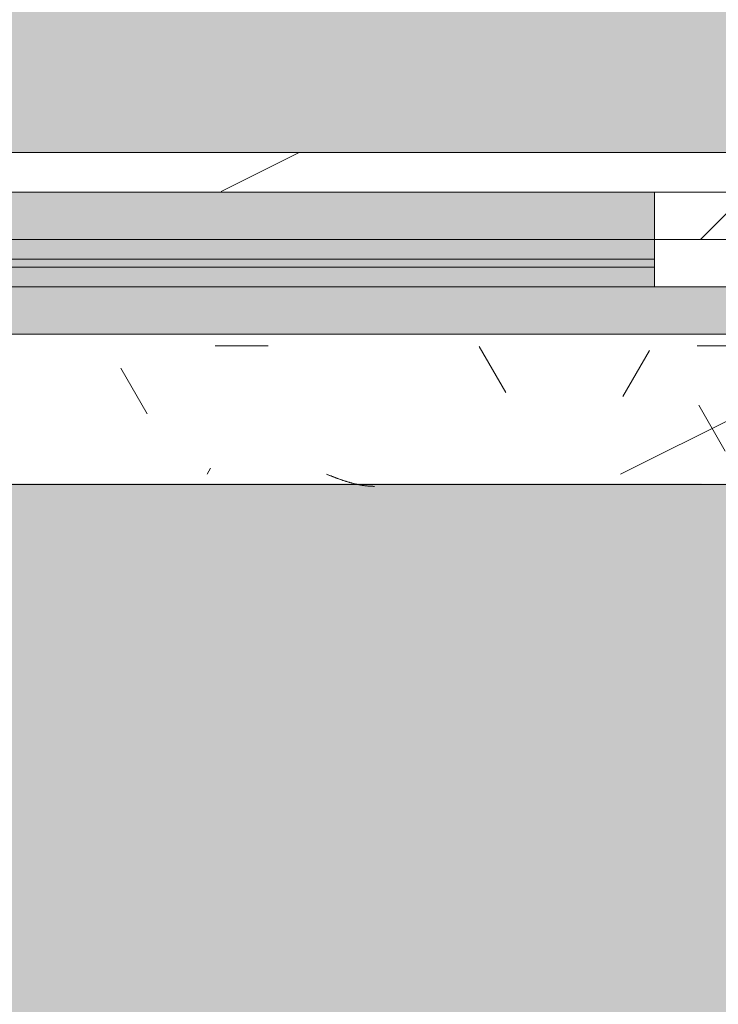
# Model space of a CAD drawing. Header units: millimetres. Extents: x 5980700 to 6194397, y -12939 to 2351883.
# Tile 44 of 124: x 6033011 to 6033453, y -8707 to -8084. Entities that reach past the tile are written whole.
import ezdxf

# ---------------------------------------------------------------- set-up
doc = ezdxf.new("R2010")
doc.units = ezdxf.units.MM
for name, color, linetype, lineweight in [('A-DOOR-FRAM', 31, 'Continuous', 18), ('A-DOOR-GLAZ', 31, 'Continuous', 9), ('A-FLOR-PATT', 8, 'Continuous', 18), ('A-GLAZ', 151, 'Continuous', 9), ('A-GLAZ-SILL', 1, 'Continuous', 9), ('A-WALL', 113, 'Continuous', 18), ('A-WALL-PATT', 111, 'Continuous', 25)]:
    doc.layers.add(name, color=color, linetype=linetype, lineweight=lineweight)

# ---------------------------------------------------------------- blocks, each defined once
blk = doc.blocks.new('FX-HRT-JANELA_CORRER-4FLS - 330x190cm-4FLS-ALU-3_0cmFolha 5-V25-PLANTA DE CAIMENTO DE PISOS - TÉRREO')
at = {"layer": 'A-DOOR-FRAM', "lineweight": 5}
h = blk.add_hatch(color=251, dxfattribs=at)
h.paths.add_polyline_path([(1234.973589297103, -17.49999999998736), (840.0000000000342, -17.49999999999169), (840.0000000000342, -29.99999999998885), (1580.000000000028, -29.99999999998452), (1580.000000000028, -17.49999999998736)])
h.paths.add_polyline_path([(840.0000000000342, -34.99999999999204), (840.0000000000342, -47.49999999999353), (1580.000000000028, -47.4999999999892), (1580.000000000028, -34.99999999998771), (1234.973589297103, -34.99999999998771)])
at = {"layer": 'A-DOOR-GLAZ', "lineweight": 5}
blk.add_hatch(color=255, dxfattribs=at).paths.add_polyline_path([(1580.000000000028, -29.99999999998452), (840.0000000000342, -29.99999999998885), (840.0000000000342, -34.99999999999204), (1580.000000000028, -34.99999999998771)])
at = {"layer": 'A-GLAZ', "lineweight": 5}
h = blk.add_hatch(color=251, dxfattribs=at)
h.paths.add_polyline_path([(1629.999999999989, 12.50000000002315), (-1629.999999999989, 12.50000000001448), (-1629.999999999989, -17.49999999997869), (-789.9999999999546, -17.49999999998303), (-789.999999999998, -47.49999999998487), (789.9999999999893, -47.49999999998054), (790.0000000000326, -17.49999999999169), (1629.999999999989, -17.49999999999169)])
h.paths.add_polyline_path([(-1629.999999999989, -47.49999999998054), (-1629.999999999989, -77.49999999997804), (-839.9999999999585, -77.49999999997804), (-839.9999999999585, -47.49999999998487), (-1579.999999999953, -47.49999999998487)])
h.paths.add_polyline_path([(1234.973589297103, -47.4999999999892), (840.0000000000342, -47.49999999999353), (840.0000000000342, -77.49999999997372), (1629.999999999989, -77.49999999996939), (1629.999999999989, -47.4999999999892), (1580.000000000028, -47.4999999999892)])
h = blk.add_hatch(dxfattribs=at)
h.set_pattern_fill('FP_44', color=256, style=0, pattern_type=2)
h.set_pattern_definition([(225, (-6222.366999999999, -8270.326), (449.0128060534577, -449.0128060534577), []), (225, (-6381.116999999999, -8270.326), (5.684341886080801e-14, -898.0256121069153), []), (225, (-6063.616999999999, -8270.326), (5.684341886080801e-14, -898.0256121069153), [])])
h.paths.add_polyline_path([(49.99999999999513, -47.49999999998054), (-4.331468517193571e-12, -47.49999999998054), (-4.331468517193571e-12, -77.49999999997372), (12.49999999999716, -77.49999999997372), (12.49999999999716, -72.49999999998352), (37.49999999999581, -72.49999999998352), (37.49999999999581, -77.49999999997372), (49.99999999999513, -77.49999999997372), (49.99999999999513, -59.9999999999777)])
h.paths.add_polyline_path([(840.0000000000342, -47.4999999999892), (789.9999999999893, -47.4999999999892), (789.9999999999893, -77.49999999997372), (840.0000000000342, -77.49999999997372), (840.0000000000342, -59.9999999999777)])
at = {"layer": 'A-DOOR-FRAM', "color": 250, "lineweight": 5}
for p, q in [((840.0000000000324, -17.50000000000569), (790.0000000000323, -17.50000000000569)), ((840.0000000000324, -47.50000000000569), (840.0000000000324, -17.50000000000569)), ((790.0000000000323, -47.50000000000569), (840.0000000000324, -47.50000000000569)), ((839.9999999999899, -47.49999999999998), (839.9999999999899, -77.49999999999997)), ((839.9999999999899, -77.49999999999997), (789.9999999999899, -77.49999999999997))]:
    blk.add_line(p, q, dxfattribs=at)
at = {"layer": 'A-DOOR-FRAM', "color": 90, "lineweight": 5}
for p, q in [((1580.000000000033, -17.50000000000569), (840.0000000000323, -17.50000000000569)), ((840.0000000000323, -47.50000000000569), (1580.000000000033, -47.50000000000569))]:
    blk.add_line(p, q, dxfattribs=at)
at = {"layer": 'A-DOOR-GLAZ', "color": 250, "lineweight": 5}
for p, q in [((1580.000000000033, -30.00000000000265), (840.0000000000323, -30.00000000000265)), ((840.0000000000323, -30.00000000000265), (840.0000000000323, -35.00000000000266)), ((840.0000000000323, -35.00000000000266), (1580.000000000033, -35.00000000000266))]:
    blk.add_line(p, q, dxfattribs=at)
at = {"layer": 'A-GLAZ', "color": 90, "lineweight": 5}
for p, q in [((1629.999999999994, 12.49999999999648), (-1630.000000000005, 12.49999999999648)), ((839.9999999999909, -77.5), (1629.999999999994, -77.5))]:
    blk.add_line(p, q, dxfattribs=at)
blk = doc.blocks.new('FP_26-PLANTA DE CAIMENTO DE PISOS - TÉRREO')
at = {"layer": 'A-GLAZ-SILL', "color": 90, "lineweight": 5}
blk.add_line((1674.999999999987, 107.4999999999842), (-1674.999999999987, 107.4999999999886), dxfattribs=at)
at = {"layer": 'A-GLAZ-SILL', "lineweight": 5}
for p, q in [((1017.102946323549, 108.6628916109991), (1017.459573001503, 108.6590526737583)), ((1017.459573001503, 108.6590526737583), (1017.816199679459, 108.6526558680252)), ((1017.816199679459, 108.6526558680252), (1018.172826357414, 108.6437033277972)), ((1018.172826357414, 108.6437033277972), (1018.529453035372, 108.6321980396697)), ((1018.529453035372, 108.6321980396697), (1018.886079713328, 108.6181438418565)), ((1018.886079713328, 108.6181438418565), (1019.242706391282, 108.6015454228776)), ((1019.242706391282, 108.6015454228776), (1019.599333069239, 108.5824083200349)), ((1019.599333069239, 108.5824083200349), (1019.955959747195, 108.5607389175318)), ((1019.955959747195, 108.5607389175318), (1020.312586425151, 108.5365444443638)), ((1020.312586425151, 108.5365444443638), (1020.669213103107, 108.5098329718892)), ((1020.669213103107, 108.5098329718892), (1021.025839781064, 108.4806134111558)), ((1021.025839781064, 108.4806134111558), (1021.382466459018, 108.448895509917)), ((1021.382466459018, 108.448895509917), (1021.739093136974, 108.4146898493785)), ((1021.739093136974, 108.4146898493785), (1022.095719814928, 108.3780078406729)), ((1022.095719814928, 108.3780078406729), (1022.452346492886, 108.3388617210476)), ((1022.452346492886, 108.3388617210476), (1022.808973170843, 108.2972645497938)), ((1022.808973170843, 108.2972645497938), (1023.165599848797, 108.2532302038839)), ((1023.165599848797, 108.2532302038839), (1023.522226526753, 108.2067733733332)), ((1023.522226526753, 108.2067733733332), (1023.878853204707, 108.1579095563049)), ((1023.878853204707, 108.1579095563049), (1024.235479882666, 108.1066550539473)), ((1024.235479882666, 108.1066550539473), (1024.592106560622, 108.0530269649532)), ((1024.592106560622, 108.0530269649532), (1024.948733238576, 107.9970431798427)), ((1024.948733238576, 107.9970431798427), (1025.305359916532, 107.9387223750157)), ((1025.305359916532, 107.9387223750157), (1025.661986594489, 107.8780840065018)), ((1025.661986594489, 107.8780840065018), (1026.018613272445, 107.8151483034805)), ((1026.018613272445, 107.8151483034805), (1026.375239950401, 107.749936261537)), ((1026.375239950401, 107.749936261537), (1026.731866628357, 107.6824696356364)), ((1026.731866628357, 107.6824696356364), (1027.088493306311, 107.6127709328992)), ((1027.088493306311, 107.6127709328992), (1027.445119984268, 107.5408634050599)), ((1027.445119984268, 107.5408634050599), (1027.801746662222, 107.4667710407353)), ((1027.801746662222, 107.4667710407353), (1028.15837334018, 107.390518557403)), ((1028.15837334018, 107.390518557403), (1028.515000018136, 107.312131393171)), ((1028.515000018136, 107.312131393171), (1028.871626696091, 107.2316356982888)), ((1028.871626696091, 107.2316356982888), (1029.228253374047, 107.1490583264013)), ((1029.228253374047, 107.1490583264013), (1029.584880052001, 107.0644268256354)), ((1029.584880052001, 107.0644268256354), (1029.941506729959, 106.9777694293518)), ((1029.941506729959, 106.9777694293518), (1030.298133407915, 106.889115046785)), ((1030.298133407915, 106.889115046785), (1030.65476008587, 106.7984932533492)), ((1030.65476008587, 106.7984932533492), (1031.011386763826, 106.7059342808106)), ((1031.011386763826, 106.7059342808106), (1031.368013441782, 106.6114690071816)), ((1031.368013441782, 106.6114690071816), (1031.724640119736, 106.5151289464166)), ((1031.724640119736, 106.5151289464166), (1032.081266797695, 106.416946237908)), ((1032.081266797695, 106.416946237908), (1032.437893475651, 106.3169536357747)), ((1032.437893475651, 106.3169536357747), (1032.794520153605, 106.2151844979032)), ((1032.794520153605, 106.2151844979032), (1033.151146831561, 106.1116727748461)), ((1033.151146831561, 106.1116727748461), (1033.507773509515, 106.0064529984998)), ((1033.507773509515, 106.0064529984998), (1033.864400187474, 105.8995602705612)), ((1033.864400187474, 105.8995602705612), (1034.22102686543, 105.7910302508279)), ((1034.22102686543, 105.7910302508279), (1034.577653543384, 105.6808991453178)), ((1034.577653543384, 105.6808991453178), (1034.93428022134, 105.5692036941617)), ((1034.93428022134, 105.5692036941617), (1035.290906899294, 105.455981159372)), ((1035.290906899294, 105.455981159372), (1035.647533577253, 105.3412693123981)), ((1035.647533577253, 105.3412693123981), (1036.004160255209, 105.2251064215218)), ((1036.004160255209, 105.2251064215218), (1036.360786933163, 105.1075312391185)), ((1036.360786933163, 105.1075312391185), (1036.717413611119, 104.9885829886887)), ((1036.717413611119, 104.9885829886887), (1037.074040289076, 104.8683013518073)), ((1037.074040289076, 104.8683013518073), (1037.43066696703, 104.7467264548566)), ((1037.43066696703, 104.7467264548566), (1037.787293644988, 104.6238988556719)), ((1037.787293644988, 104.6238988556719), (1038.143920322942, 104.4998595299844)), ((1038.143920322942, 104.4998595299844), (1038.500547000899, 104.3746498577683)), ((1038.500547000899, 104.3746498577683), (1038.857173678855, 104.2483116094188)), ((1038.857173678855, 104.2483116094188), (1039.213800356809, 104.1208869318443)), ((1039.213800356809, 104.1208869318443), (1039.570427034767, 103.9924183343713)), ((1039.570427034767, 103.9924183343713), (1039.927053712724, 103.8629486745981)), ((1039.927053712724, 103.8629486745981), (1040.283680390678, 103.7325211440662)), ((1040.283680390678, 103.7325211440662), (1040.640307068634, 103.6011792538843)), ((1040.640307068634, 103.6011792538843), (1040.996933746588, 103.4689668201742)), ((1040.996933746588, 103.4689668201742), (1041.353560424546, 103.335927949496)), ((1041.353560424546, 103.335927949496), (1041.710187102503, 103.2021070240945)), ((1041.710187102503, 103.2021070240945), (1042.066813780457, 103.0675486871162)), ((1042.066813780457, 103.0675486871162), (1042.423440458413, 102.9322978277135)), ((1042.423440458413, 102.9322978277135), (1042.780067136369, 102.7963995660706)), ((1042.780067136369, 102.7963995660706), (1043.136693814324, 102.6598992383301)), ((1043.136693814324, 102.6598992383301), (1043.493320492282, 102.5228423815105)), ((1043.493320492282, 102.5228423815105), (1043.849947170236, 102.3852747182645)), ((1043.849947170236, 102.3852747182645), (1044.206573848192, 102.2472421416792)), ((1044.206573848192, 102.2472421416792), (1044.563200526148, 102.1087906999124)), ((1044.563200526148, 102.1087906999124), (1044.919827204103, 101.9699665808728)), ((1044.919827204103, 101.9699665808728), (1045.276453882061, 101.8308160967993)), ((1045.276453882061, 101.8308160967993), (1045.633080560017, 101.6913856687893)), ((1045.633080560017, 101.6913856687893), (1045.989707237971, 101.5517218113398)), ((1045.989707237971, 101.5517218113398), (1046.346333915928, 101.4118711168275)), ((1046.346333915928, 101.4118711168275), (1046.702960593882, 101.2718802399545)), ((1046.702960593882, 101.2718802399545), (1047.059587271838, 101.1317958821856)), ((1047.059587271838, 101.1317958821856), (1047.416213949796, 100.9916647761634))]:
    blk.add_line(p, q, dxfattribs=at)
blk = doc.blocks.new('CC_PEITORIL - PEITORIL-3910248-PLANTA DE CAIMENTO DE PISOS - TÉRREO')
at = {"layer": 'A-GLAZ-SILL', "lineweight": 5}
h = blk.add_hatch(dxfattribs=at)
h.set_pattern_fill('FP_45', color=256, style=0, pattern_type=2)
h.set_pattern_definition([(180, (-6222.366999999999, -8270.326), (-406.4, -101.6000000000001), [33.528, -271.272, 33.528, -1896.872]), (180, (-6222.366999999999, -8270.326), (-406.4, -101.6000000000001), [-338.328, -271.272, 33.528, -576.072, -1016]), (180, (-6222.366999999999, -8270.326), (-406.4, -101.6000000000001), [-1219.2, 33.528, -271.272, 33.528, -677.672]), (180, (-6222.366999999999, -8270.326), (-406.4, -101.6000000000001), [-1557.528, -169.672, 33.528, -474.472]), (300.0000000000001, (-6374.767, -8321.126), (291.188181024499, -301.1527240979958), [33.528, -271.272, 33.528, -1896.872]), (300.0000000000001, (-6374.767, -8321.126), (291.188181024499, -301.1527240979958), [-338.328, -271.272, 33.528, -576.072, -1016]), (300.0000000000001, (-6374.767, -8321.126), (291.188181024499, -301.1527240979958), [-1219.2, 33.528, -271.272, 33.528, -677.672]), (300.0000000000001, (-6374.767, -8321.126), (291.188181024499, -301.1527240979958), [-1557.528, -169.672, 33.528, -474.472]), (59.99999999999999, (-6425.566999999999, -8524.326), (115.2118189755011, 402.7527240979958), [33.528, -271.272, 33.528, -271.272, -1625.6]), (59.99999999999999, (-6425.566999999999, -8524.326), (115.2118189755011, 402.7527240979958), [-609.6, 33.528, -576.072, 33.528, -271.272, -711.2]), (59.99999999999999, (-6425.566999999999, -8524.326), (115.2118189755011, 402.7527240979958), [-1524, 33.528, -169.672, 33.528, -474.472])])
h.paths.add_polyline_path([(1674.999999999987, 100.9916647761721), (-1674.999999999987, 100.9916647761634), (-1674.999999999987, 77.50000000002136), (-1649.999999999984, 77.50000000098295), (-1649.999999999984, 12.50000000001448), (1649.999999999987, 12.50000000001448), (1649.999999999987, 77.50000000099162), (1674.999999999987, 77.50000000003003), (1674.999999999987, 80.27823564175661)])
h = blk.add_hatch(dxfattribs=at)
h.set_pattern_fill('FP_46', color=256, style=0, pattern_type=2)
h.set_pattern_definition([(36.87, (-6857.366999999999, -9857.826), (-4762.494328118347, -3175.008507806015), [793.75, -7143.75]), (26.565, (-7809.866999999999, -9381.576), (1587.501456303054, 1587.499067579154), [1774.879, -1774.879]), (18.435, (-7809.866999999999, -8587.826), (3174.997452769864, 1587.502903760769), [1004.024, -4016.092])])
h.paths.add_polyline_path([(1674.999999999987, 100.9916647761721), (-1674.999999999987, 100.9916647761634), (-1674.999999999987, 77.50000000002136), (-1649.999999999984, 77.50000000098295), (-1649.999999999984, 12.50000000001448), (1649.999999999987, 12.50000000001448), (1649.999999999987, 77.50000000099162), (1674.999999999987, 77.50000000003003), (1674.999999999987, 80.27823564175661)])
at = {"layer": 'A-GLAZ', "color": 90, "lineweight": 5}
blk.add_blockref('FP_26-PLANTA DE CAIMENTO DE PISOS - TÉRREO', (0, 0), dxfattribs=at)
blk = doc.blocks.new('BE-PMSa-MOD-ARQ-CONEXAODOFUTURO-EX-000-R_rvt-1-PLANTA DE CAIMENTO DE PISOS - TÉRREO')
at = {"layer": 'A-FLOR-PATT', "lineweight": 5}
h = blk.add_hatch(dxfattribs=at)
h.set_pattern_fill('FP_2', color=135, style=0, pattern_type=2)
h.set_pattern_definition([(0, (0, 0), (812.8, 203.2), [33.528, -576.072, 33.528, -576.072, -3251.2]), (0, (0, 0), (812.8, 203.2), [-1219.2, 33.528, -1185.672, 33.528, -576.072, -1422.4]), (0, (0, 0), (812.8, 203.2), [-3048, 33.528, -372.872, 33.528, -982.472]), (120, (304.8, 101.6), (-582.3763620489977, 602.3054481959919), [33.52799999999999, -576.0719999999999, 33.52799999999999, -576.0719999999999, -3251.199999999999]), (120, (304.8, 101.6), (-582.3763620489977, 602.3054481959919), [-1219.2, 33.52799999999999, -1185.672, 33.52799999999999, -576.0719999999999, -1422.4]), (120, (304.8, 101.6), (-582.3763620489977, 602.3054481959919), [-3048, 33.52799999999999, -372.8719999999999, 33.52799999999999, -982.4719999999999]), (240, (406.4, 508), (-230.4236379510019, -805.5054481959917), [33.528, -576.072, 33.528, -576.072, -3251.2]), (240, (406.4, 508), (-230.4236379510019, -805.5054481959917), [-1219.2, 33.528, -1185.672, 33.528, -576.072, -1422.4]), (240, (406.4, 508), (-230.4236379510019, -805.5054481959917), [-3048, 33.528, -372.872, 33.528, -982.472])])
h.paths.add_polyline_path([(13153.13200708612, -10125.84100563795), (14705.38782324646, -10125.84100563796), (14705.38782324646, -9779.8857164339), (14699.38782324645, -9779.8857164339), (14699.38782324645, -9763.237570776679), (14681.68558745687, -9763.757413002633), (14670.96395493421, -9768.482704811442), (14665.88782324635, -9780.73757077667), (14665.88782324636, -9856.278958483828), (14670.73620676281, -9865.0681674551), (14677.45883342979, -9868.493127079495), (14678.38782324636, -9869.242380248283), (14678.38782324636, -9881.040871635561), (14674.1436913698, -9882.10035906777), (14663.09686027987, -9878.012306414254), (14654.48340806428, -9869.156476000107), (14652.0250349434, -9859.981702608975), (14651.89263271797, -9855.73757077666), (14650.88782324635, -9855.73757077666), (14651.89263271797, -9780.73757077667), (14653.73085252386, -9770.127241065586), (14655.24199762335, -9764.487570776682), (14667.13782324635, -9752.591745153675), (14683.38782324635, -9748.23757077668), (14699.38782324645, -9748.23757077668), (14699.38782324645, -9731.589425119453), (14705.38782324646, -9731.589425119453), (14705.38782324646, -9705.737570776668), (14755.38782324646, -9705.737570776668), (14755.38782324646, -9754.737570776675), (14795.38782324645, -9754.737570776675), (14796.02424042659, -9756.737570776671), (14812.38782324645, -9756.737570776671), (14811.36426821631, -9815.737570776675), (14810.34779546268, -9815.737570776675), (14811.47778338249, -9818.171971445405), (14811.43015556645, -9819.291362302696), (14811.44856252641, -9820.918341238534), (14827.38782324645, -9827.197475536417), (14827.38782324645, -10125.84100563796), (21231.38515489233, -10125.84100563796), (21231.38515489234, 5919.158994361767), (12003.88515489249, 5918.472013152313), (12003.8851548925, 5447.158205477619), (12268.88333741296, 5447.158205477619), (12268.88333741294, 4674.158994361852), (15653.88333741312, 4674.158994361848), (15653.88333741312, 5447.158205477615), (15923.88333741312, 5447.15820547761), (15923.88333741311, 4674.158994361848), (19999.38682609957, 4674.158994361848), (19999.38682609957, 5447.158205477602), (20269.38682609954, 5447.158205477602), (20269.38682609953, 4280.731645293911), (20299.38682609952, 4280.731645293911), (20298.51487451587, 1530.731645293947), (20269.38682609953, 1530.731645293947), (20269.38682609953, 1143.558994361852), (20299.38682609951, 1143.558994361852), (20298.51487451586, -1606.441005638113), (20269.38682609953, -1606.441005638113), (20269.38682609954, -2040.191005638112), (20299.38682609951, -2040.191005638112), (20298.51487451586, -4790.191005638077), (20269.38682609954, -4790.191005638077), (20269.38682609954, -5273.941005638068), (20299.38682609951, -5273.941005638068), (20298.51487451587, -8023.941005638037), (20269.38682609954, -8023.941005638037), (20269.38682609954, -9308.841005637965), (19999.38682609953, -9308.841005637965), (19999.38682609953, -8513.841794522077), (19913.38333741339, -8513.841794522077), (19913.38333741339, -8347.825683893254), (19635.38599049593, -8347.825683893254), (19635.38599049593, -8377.825683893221), (16285.38599049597, -8376.953732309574), (16285.38599049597, -8347.825683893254), (15971.88333741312, -8347.825683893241), (15971.88333741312, -8513.84179452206), (15921.38515489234, -8513.84179452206), (15921.38515489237, -9312.594001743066), (15651.38515489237, -9312.594001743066), (15651.3851548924, -8513.84179452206), (15603.38515489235, -8513.841794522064), (15603.38515489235, -8377.825683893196), (12316.88333741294, -8377.82568389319), (12316.88333741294, -8513.841794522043), (12268.88333741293, -8513.841794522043), (12268.88333741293, -9312.59400174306), (11998.88333741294, -9312.59400174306), (11998.88333741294, -8513.841794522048), (11950.88333741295, -8513.841794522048), (11950.88333741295, -8347.825683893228), (11867.63333741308, -8347.825683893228), (11867.63333741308, -8377.82568389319), (8517.633337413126, -8376.953732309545), (8517.633337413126, -8347.825683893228), (8434.383337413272, -8347.825683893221), (8434.383337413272, -8468.841794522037), (8419.38333741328, -8468.841794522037), (8419.38333741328, -8498.841794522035), (8434.383337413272, -8498.841794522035), (8434.383337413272, -8513.841794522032), (8386.383337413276, -8513.841794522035), (8386.383337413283, -9312.594001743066), (8116.383337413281, -9312.594001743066), (8116.383337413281, -9125.841005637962), (2121.38333741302, -9125.841005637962), (2121.38333741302, -9312.594001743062), (1851.383337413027, -9312.594001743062), (1851.383337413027, -9125.841005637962), (-4143.616662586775, -9125.841005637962), (-4143.616662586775, -9312.594001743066), (-4413.616662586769, -9312.594001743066), (-4413.616662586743, -8513.841794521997), (-4461.61666258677, -8513.841794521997), (-4461.61666258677, -8498.841794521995), (-4446.616662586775, -8498.841794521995), (-4446.616662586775, -8468.841794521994), (-4461.61666258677, -8468.841794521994), (-4461.61666258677, -8347.825683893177), (-4547.366662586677, -8347.825683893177), (-4547.366662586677, -8377.825683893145), (-7897.36666258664, -8376.953732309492), (-7897.36666258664, -8347.825683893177), (-7983.116662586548, -8347.825683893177), (-7983.116662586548, -8513.841794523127), (-8031.114845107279, -8513.841794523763), (-8031.114845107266, -9308.841005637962), (-8301.114845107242, -9308.841005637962), (-8301.114845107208, -8513.84179452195), (-8349.116662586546, -8513.841794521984), (-8349.116662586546, -8347.825683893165), (-8354.864845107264, -8347.825683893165), (-8354.864845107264, -8377.825683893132), (-11704.86484510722, -8376.953732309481), (-11704.86484510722, -8347.825683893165), (-11710.61666258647, -8347.825683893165), (-11710.61666258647, -8513.841794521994), (-11758.61484510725, -8513.841794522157), (-11758.61484510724, -9308.841005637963), (-12028.61484510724, -9308.841005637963), (-12028.61484510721, -8513.841794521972), (-12076.61666258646, -8513.841794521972), (-12076.61666258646, -8347.825683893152), (-12498.61666258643, -8347.825683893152), (-12498.61666258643, -8377.82568389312), (-15848.61666258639, -8376.953732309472), (-15848.61666258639, -8347.825683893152), (-16270.61666258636, -8347.82568389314), (-16270.61666258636, -8513.841794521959), (-16356.6158860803, -8513.84179452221), (-16356.61588608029, -9308.841005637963), (-16626.61588608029, -9308.841005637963), (-16626.61588608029, -7987.079408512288), (-16656.61588608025, -7987.079408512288), (-16655.74393449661, -5237.079408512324), (-16626.61588608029, -5237.079408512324), (-16626.61588608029, -4803.341005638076), (-16656.61588608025, -4803.341005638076), (-16655.7439344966, -2053.341005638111), (-16626.61588608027, -2053.341005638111), (-16626.61588608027, -1620.841794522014), (-16656.61588608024, -1620.841794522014), (-16655.74393449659, 1129.158205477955), (-16626.61588608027, 1129.158205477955), (-16626.61588608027, 1534.158205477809), (-16656.61588608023, 1534.158205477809), (-16655.74393449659, 4284.158205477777), (-16626.61588608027, 4284.158205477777), (-16626.61588608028, 5479.158994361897), (-16356.61588608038, 5479.158994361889), (-16356.61588608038, 4674.158994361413), (-12028.61666258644, 4674.158994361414), (-12028.61666258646, 5447.158205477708), (-11733.61666258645, 5446.941285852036), (-11733.61666258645, 4674.158994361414), (-8301.114845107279, 4674.158994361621), (-8301.114845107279, 5447.158205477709), (-8031.114845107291, 5447.158205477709), (-8031.114845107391, 5919.158994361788), (-17588.61484510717, 5919.158994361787), (-17588.6148451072, -10125.84100563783), (8442.166919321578, -10125.84100563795)])
h.paths.add_polyline_path([(14664.88301377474, -9780.73757077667), (14665.63226694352, -9779.779781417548), (14664.44050548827, -9775.73581322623)])
h.paths.add_polyline_path([(-16089.6590788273, -8758.10531785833), (-16115.54098333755, -8754.697900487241), (-16139.6590788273, -8744.707858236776), (-16160.36975694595, -8728.815995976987), (-16176.26161920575, -8708.105317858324), (-16186.2516614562, -8683.987222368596), (-16189.6590788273, -8658.105317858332), (-16186.2516614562, -8632.223413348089), (-16176.26161920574, -8608.105317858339), (-16160.36975694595, -8587.39463973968), (-16139.6590788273, -8571.502777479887), (-16115.54098333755, -8561.512735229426), (-16089.6590788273, -8558.105317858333), (-16063.77717431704, -8561.512735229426), (-16039.65907882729, -8571.502777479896), (-16018.94840070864, -8587.394639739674), (-16003.05653844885, -8608.105317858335), (-15993.06649619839, -8632.22341334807), (-15989.6590788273, -8658.105317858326), (-15993.06649619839, -8683.987222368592), (-16003.05653844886, -8708.10531785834), (-16018.94840070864, -8728.815995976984), (-16039.65907882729, -8744.707858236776), (-16063.77717431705, -8754.697900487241)])
h.paths.add_polyline_path([(19732.71217533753, -8754.668450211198), (19706.83027082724, -8751.260990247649), (19682.71217533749, -8741.270823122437), (19660.00862136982, -8722.781563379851), (19646.10963495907, -8704.667825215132), (19636.11959270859, -8680.54942825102), (19632.71217533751, -8648.664394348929), (19632.71217533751, -8622.782813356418), (19636.11959270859, -8596.901232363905), (19646.10963495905, -8572.783438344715), (19662.00149721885, -8552.073019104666), (19682.71217533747, -8536.181355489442), (19706.83027082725, -8526.191438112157), (19732.7121753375, -8522.784063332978), (19758.59407984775, -8526.191438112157), (19782.71217533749, -8536.181355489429), (19803.42285345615, -8552.073019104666), (19819.31471571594, -8572.783438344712), (19829.30475796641, -8596.901232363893), (19832.7121753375, -8628.39034617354), (19832.7121753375, -8654.66720021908), (19827.88084468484, -8683.987101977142), (19816.67739151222, -8708.104895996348), (19803.42285345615, -8725.378762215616), (19782.71217533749, -8741.27082312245), (19758.59407984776, -8751.260990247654)])
h.paths.add_polyline_path([(15648.38515489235, -8468.841794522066), (15650.88333741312, -8468.841794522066), (15650.88333741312, -8347.825683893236), (15648.38515489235, -8347.825683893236), (15648.38515489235, -8375.919436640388)])
h.paths.add_polyline_path([(-15957.766248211, 4689.65210732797), (-15964.016248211, 4691.326789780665), (-15966.60508297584, 4693.313272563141), (-15969.84032103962, 4698.916869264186), (-15969.84032103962, 4705.387345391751), (-15966.60508297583, 4710.990942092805), (-15961.00148627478, 4714.226180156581), (-15954.53101014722, 4714.226180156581), (-15948.92741344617, 4710.990942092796), (-15945.69217538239, 4705.387345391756), (-15945.69217538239, 4698.916869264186), (-15948.92741344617, 4693.313272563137), (-15954.53101014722, 4690.078034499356)])
h.paths.add_polyline_path([(19572.98503538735, 4699.192323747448), (19566.73503538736, 4700.867006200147), (19564.14620062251, 4702.853488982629), (19560.91096255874, 4708.45708568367), (19560.91096255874, 4714.927561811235), (19564.14620062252, 4720.531158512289), (19569.74979732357, 4723.766396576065), (19576.22027345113, 4723.766396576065), (19581.82387015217, 4720.53115851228), (19585.05910821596, 4714.927561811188), (19585.05910821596, 4708.457085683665), (19581.82387015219, 4702.853488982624), (19576.22027345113, 4699.618250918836)])
h.paths.add_polyline_path([(19732.7121753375, 4730.240264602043), (19706.83027082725, 4733.647681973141), (19682.7121753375, 4743.637724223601), (19662.00149721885, 4759.529586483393), (19646.10963495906, 4780.240264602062), (19636.11959270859, 4804.358360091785), (19632.71217533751, 4830.240264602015), (19636.11959270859, 4856.122169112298), (19646.10963495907, 4880.240264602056), (19662.00149721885, 4900.950942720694), (19682.7121753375, 4916.84280498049), (19706.83027082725, 4926.832847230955), (19732.7121753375, 4930.240264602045), (19758.59407984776, 4926.832847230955), (19782.71217533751, 4916.842804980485), (19803.42285345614, 4900.950942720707), (19819.31471571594, 4880.240264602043), (19829.30475796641, 4856.122169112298), (19832.7121753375, 4830.24026460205), (19829.30475796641, 4804.358360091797), (19819.31471571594, 4780.240264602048), (19803.42285345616, 4759.529586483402), (19782.71217533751, 4743.63772422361), (19758.59407984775, 4733.647681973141)])
h.paths.add_polyline_path([(-16089.6590788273, 4736.408178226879), (-16115.54098333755, 4739.815595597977), (-16139.6590788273, 4749.805637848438), (-16160.36975694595, 4765.697500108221), (-16176.26161920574, 4786.408178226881), (-16186.2516614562, 4810.526273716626), (-16189.6590788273, 4836.408178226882), (-16186.2516614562, 4862.29008273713), (-16176.26161920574, 4886.408178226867), (-16160.36975694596, 4907.118856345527), (-16139.6590788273, 4923.010718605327), (-16115.54098333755, 4933.000760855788), (-16089.6590788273, 4936.408178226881), (-16063.77717431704, 4933.000760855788), (-16039.6590788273, 4923.010718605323), (-16018.94840070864, 4907.118856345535), (-16003.05653844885, 4886.408178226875), (-15993.06649619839, 4862.29008273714), (-15989.6590788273, 4836.408178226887), (-15993.06649619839, 4810.526273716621), (-16003.05653844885, 4786.408178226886), (-16018.94840070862, 4765.697500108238), (-16039.6590788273, 4749.805637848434), (-16063.77717431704, 4739.815595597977)])
h = blk.add_hatch(dxfattribs=at)
h.set_pattern_fill('FP_109', color=133, style=0, pattern_type=2)
h.set_pattern_definition([(49.99999999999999, (0, 0), (182.184668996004, -15.93908553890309), [19.05, -209.55]), (355, (0, 0), (-35.24242749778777, 191.0566080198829), [15.24, -167.64]), (100.451, (15.182, -1.328), (146.9425016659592, 175.1166878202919), [16.19, -178.09]), (46.184, (0, 50.8), (271.0788941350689, -42.04327417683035), [28.575, -314.325]), (96.636, (22.59, 47.297), (237.4025071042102, 247.4272132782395), [24.285, -267.135]), (351.184, (0, 50.8), (237.404605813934, 247.4251178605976), [22.86, -251.46]), (21, (25.4, 38.1), (151.6148798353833, -102.2655185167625), [19.05, -209.55]), (326, (25.4, 38.1), (61.80235996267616, 184.1877424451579), [15.24, -167.64]), (71.45100000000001, (38.035, 29.578), (213.4170626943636, 81.92136778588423), [16.19, -178.09]), (37.50000000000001, (0, 0), (3.08832282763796, 84.55507579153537), [8.382, -157.226, 8.382, -161.798, -168.275]), (37.50000000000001, (0, 0), (3.08832282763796, 84.55507579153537), [-335.788, 8.382, -159.893]), (7.499999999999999, (0, 0), (66.81943811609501, 100.1807470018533), [8.382, -88.646, 8.382, -153.416, -64.135]), (7.499999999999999, (0, 0), (66.81943811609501, 100.1807470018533), [-258.826, 8.382, -55.753]), (327.5, (-56.642, 0), (135.5904877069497, -5.7289126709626), [8.382, -55.118, 8.382, -189.738, -262.89]), (327.5, (-56.642, 0), (135.5904877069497, -5.7289126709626), [-261.62, 8.382, -254.508]), (317.5, (-82.042, 0), (148.1288864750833, 25.42676126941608), [8.382, -74.168, 8.382, -123.19, -186.69]), (317.5, (-82.042, 0), (148.1288864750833, 25.42676126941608), [-214.122, 8.382, -178.308])])
h.paths.add_polyline_path([(-4441.627696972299, -8177.825683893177), (-4441.627696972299, -8167.82568389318), (-4451.627696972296, -8167.82568389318), (-4451.627696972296, -8177.825683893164)])
h.paths.add_polyline_path([(20075.50989163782, -8167.825683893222), (20089.3868260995, -8167.825683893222), (20089.38682609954, -5194.841794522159), (19913.38333741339, -5194.841794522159), (19913.38333741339, -4838.84179452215), (20089.38682609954, -4838.841794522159), (20089.38682609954, -2003.841794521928), (19923.3833374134, -2003.841794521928), (19923.38333741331, -1915.841005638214), (15956.88333741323, -1915.841005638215), (15956.88333741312, -2008.841794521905), (15620.88333741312, -2008.841794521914), (15620.88333741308, -1915.841005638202), (12301.88333741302, -1915.841005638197), (12301.88333741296, -2008.841794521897), (11965.88333741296, -2008.84179452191), (11965.88333741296, -1915.841005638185), (9479.379702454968, -1915.841005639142), (9479.379702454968, -1900.841005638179), (8579.379702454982, -1900.841005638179), (8579.379702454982, -2050.841005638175), (11830.88333741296, -2050.841005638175), (11830.88333741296, -2143.841794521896), (12436.88333741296, -2143.841794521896), (12436.88333741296, -2050.84100563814), (15485.88333741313, -2050.841005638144), (15485.88333741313, -2143.841794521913), (16091.88333741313, -2143.841794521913), (16091.88333741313, -2050.841005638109), (19788.3833374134, -2050.841005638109), (19788.3833374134, -2138.841794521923), (19964.38682609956, -2138.841794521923), (19964.38682609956, -4713.841794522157), (19788.3833374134, -4713.841794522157), (19788.3833374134, -5319.841794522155), (19964.38682609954, -5319.841794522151), (19964.38682609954, -8042.825683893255), (8511.785154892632, -8042.825683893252), (8511.785154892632, -4063.84179452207), (8559.379702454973, -4063.841794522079), (8559.379702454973, -3457.84179452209), (8511.785154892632, -3457.84179452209), (8511.785154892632, -2770.84100563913), (8500.374635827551, -2770.84100563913), (8500.374635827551, -2640.841005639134), (8511.785154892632, -2640.841005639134), (8511.785154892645, -2138.841794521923), (8549.379702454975, -2138.826511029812), (8549.379702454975, -1900.841005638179), (8539.379702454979, -1900.841005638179), (8539.379702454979, -1915.841005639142), (8424.379702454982, -1915.841005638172), (8424.379702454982, -2003.841794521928), (8386.785154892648, -2003.841794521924), (8386.785154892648, -3582.841794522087), (8434.379702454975, -3582.841794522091), (8434.379702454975, -3938.841794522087), (8386.78515489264, -3938.841794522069), (8386.78515489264, -8167.825683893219), (19983.39944753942, -8167.825683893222)])
h.paths.add_polyline_path([(-4451.627696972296, -8167.82568389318), (-4451.627696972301, -1915.841005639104), (-4556.62769697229, -1915.841005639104), (-4556.62769697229, -1900.841005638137), (-4566.627696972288, -1900.841005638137), (-4566.627696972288, -2740.841005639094), (-4556.627696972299, -2740.841005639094), (-4556.627696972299, -2751.841005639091), (-4536.622630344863, -2751.841005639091), (-4536.622630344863, -2640.841005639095), (-4517.622630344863, -2640.841005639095), (-4517.622630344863, -2770.841005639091), (-4556.627696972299, -2770.841005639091), (-4556.627696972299, -2780.841005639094), (-4566.627696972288, -2780.841005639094), (-4566.627696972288, -2820.841005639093), (-4576.627696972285, -2820.841005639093), (-4576.627696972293, -8042.825683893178), (-16321.61588607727, -8042.825683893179), (-16321.61588608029, -5319.841794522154), (-16145.61666258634, -5319.841794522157), (-16145.61666258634, -4713.841794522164), (-16321.61588608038, -4713.841794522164), (-16321.61588608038, -2138.841794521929), (-16145.61666258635, -2138.841794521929), (-16145.61666258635, -2050.841005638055), (-12201.61666258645, -2050.841005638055), (-12201.61666258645, -2138.841794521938), (-11585.61666258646, -2138.841794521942), (-11585.61666258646, -2050.841005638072), (-8474.116662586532, -2050.841005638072), (-8474.116662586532, -2138.841794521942), (-7858.116662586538, -2138.841794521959), (-7858.116662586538, -2050.841005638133), (-4596.627696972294, -2049.966749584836), (-4596.627696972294, -1900.841005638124), (-5496.627696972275, -1900.841005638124), (-5496.627696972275, -1915.841005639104), (-7993.116662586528, -1915.841005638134), (-7993.116662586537, -2003.841794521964), (-8339.116662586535, -2003.841794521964), (-8339.116662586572, -1915.841005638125), (-11720.6166625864, -1915.841005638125), (-11720.61666258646, -2003.841794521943), (-12066.61666258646, -2003.841794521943), (-12066.61666258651, -1915.841005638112), (-16280.61666258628, -1915.841005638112), (-16280.61666258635, -2003.84179452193), (-16446.61588608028, -2003.84179452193), (-16446.61588608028, -4838.841794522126), (-16270.61666258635, -4838.841794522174), (-16270.61666258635, -5194.841794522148), (-16446.61588608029, -5194.841794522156), (-16446.61588608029, -8167.825683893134), (-4512.987072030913, -8167.825683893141)])
h.paths.add_polyline_path([(-6183.614845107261, -327.1176804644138), (-6183.612822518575, -327.1195872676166), (-6151.433903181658, -327.1195872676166)])
h.paths.add_polyline_path([(-6183.614845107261, -1157.117680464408), (-6183.612822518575, -1157.119587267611), (-6174.673446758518, -1157.119587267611)])
h.paths.add_polyline_path([(9914.343509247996, -1770.841005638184), (10006.38515489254, -1770.841005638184), (10006.38515489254, -14.61798700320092), (9529.379702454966, -14.61798700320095), (9529.379702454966, -29.61798700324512), (9479.379702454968, -29.61798700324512), (9479.379702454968, -14.61798700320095), (8539.379702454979, -14.617987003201), (8539.379702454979, -29.61798700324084), (8489.37970245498, -28.80444696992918), (8489.37970245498, -14.617987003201), (-2271.114845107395, -14.6179870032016), (-2271.114845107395, -29.61036006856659), (-2321.114845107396, -29.61036006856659), (-2321.114845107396, -14.6179870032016), (-3061.11484510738, -14.61798700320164), (-3061.11484510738, -29.6103600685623), (-3111.114845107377, -29.61036006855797), (-3111.114845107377, -14.61798700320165), (-3280.616662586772, -14.61798700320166), (-3280.616662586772, -29.61036006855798), (-3330.616662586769, -29.61036006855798), (-3330.616662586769, -14.61798700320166), (-4070.616662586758, -14.6179870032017), (-4070.616662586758, -29.61036006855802), (-4120.616662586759, -29.61036006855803), (-4120.616662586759, -14.6179870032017), (-4506.627696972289, -14.61798700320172), (-4506.627696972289, -29.61036006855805), (-4556.62769697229, -29.61036006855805), (-4556.62769697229, -14.61798700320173), (-5496.627696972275, -14.61798700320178), (-5496.627696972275, -29.61036006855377), (-5546.627696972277, -29.61036006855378), (-5546.627696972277, -14.61798700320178), (-6183.614845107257, -14.61798700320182), (-6183.614845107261, -1770.841005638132), (-5546.627696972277, -1770.841005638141), (-5546.627696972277, -1755.841005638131), (-5496.627696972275, -1755.841005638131), (-5496.627696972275, -1770.841005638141), (-4556.62769697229, -1770.841005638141), (-4556.62769697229, -1755.841005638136), (-4506.627696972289, -1755.841005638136), (-4506.627696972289, -1770.841005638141), (-4436.616662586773, -1770.841005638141), (-4436.616662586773, -1682.841794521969), (-4120.616662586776, -1682.841794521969), (-4120.616662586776, -1770.841005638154), (-1313.614873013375, -1770.841005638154), (-1313.614873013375, -1755.841005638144), (-1243.614873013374, -1755.841005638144), (-1243.614873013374, -1770.841005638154), (-403.6148730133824, -1770.841005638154), (-403.6148730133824, -1755.841005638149), (-333.6148730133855, -1755.841005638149), (-333.6148730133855, -1770.841005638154), (748.3833374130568, -1770.841005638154), (748.3833374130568, -1755.841005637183), (818.3833374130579, -1755.841005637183), (818.3833374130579, -1770.841005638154), (1678.38333741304, -1770.841005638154), (1678.38333741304, -1620.841005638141), (-3970.61666258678, -1620.841005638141), (-3970.61666258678, -1532.841794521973), (-4586.616662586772, -1532.841794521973), (-4586.616662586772, -1620.841005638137), (-6033.61484510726, -1620.841005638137), (-6033.61484510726, -164.6179870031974), (9856.385154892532, -164.6179870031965), (9856.385154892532, -1620.841005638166), (8559.379702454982, -1620.841005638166), (8559.379702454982, -1532.841794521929), (7943.379702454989, -1532.841794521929), (7943.379702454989, -1620.841005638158), (2294.383337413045, -1620.970226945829), (2294.383337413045, -1770.841005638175), (3154.383337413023, -1770.841005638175), (3154.383337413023, -1755.841005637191), (3224.383337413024, -1755.841005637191), (3224.383337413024, -1770.841005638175), (4236.385126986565, -1770.841005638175), (4236.385126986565, -1755.841005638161), (4306.385126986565, -1755.841005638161), (4306.385126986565, -1770.841005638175), (5146.385126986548, -1770.841005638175), (5146.385126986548, -1755.841005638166), (5216.38512698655, -1755.841005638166), (5216.38512698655, -1770.841005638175), (8093.379702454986, -1770.841005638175), (8093.379702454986, -1682.841794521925), (8409.379702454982, -1682.841794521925), (8409.379702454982, -1770.841005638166), (8489.37970245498, -1770.841005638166), (8489.37970245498, -1755.841005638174), (8539.379702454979, -1755.841005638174), (8539.379702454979, -1770.841005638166), (9479.379702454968, -1770.841005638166), (9479.379702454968, -1755.841005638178), (9529.379702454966, -1755.841005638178), (9529.379702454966, -1770.841005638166), (9856.385154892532, -1770.841005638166)])
h.paths.add_polyline_path([(2264.383337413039, -1770.841005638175), (2264.383337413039, -1527.841794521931), (1708.383337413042, -1527.841794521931), (1708.383337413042, -1770.841005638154), (1718.38333741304, -1770.841005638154), (1718.38333741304, -1755.841005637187), (1788.383337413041, -1755.841005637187), (1788.383337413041, -1770.841005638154), (1833.383337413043, -1770.841005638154), (1833.383337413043, -1677.841794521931), (2139.383337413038, -1677.841794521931), (2139.383337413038, -1770.841005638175), (2184.38333741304, -1770.841005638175), (2184.38333741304, -1755.841005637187), (2254.383337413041, -1755.841005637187), (2254.383337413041, -1770.841005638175), (2259.025241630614, -1770.841005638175)])
h.paths.add_polyline_path([(16686.35582290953, -1755.841005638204), (19923.38333741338, -1755.841005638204), (19923.3833374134, -1667.841794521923), (20089.38682609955, -1667.841794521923), (20089.38682609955, 1166.15820547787), (19913.38333741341, 1166.158205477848), (19913.38333741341, 1522.158205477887), (20089.38682609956, 1522.158205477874), (20089.38682609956, 4296.158205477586), (19913.3833374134, 4296.158205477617), (19913.38333741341, 4461.658994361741), (15971.88333741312, 4461.658994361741), (15971.88333741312, 4296.158205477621), (15605.88333741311, 4296.158205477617), (15605.88333741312, 4461.658994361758), (12316.88333741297, 4461.658994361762), (12316.88333741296, 4296.158205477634), (11950.88333741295, 4296.158205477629), (11950.88333741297, 4461.658994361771), (8424.379702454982, 4461.658994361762), (8424.379702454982, 140.3820129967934), (8489.37970245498, 140.3820129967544), (8489.37970245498, 130.3820129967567), (8539.379702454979, 130.382012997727), (8539.379702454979, 115.3820129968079), (8549.379702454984, 115.3820129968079), (8549.379702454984, 955.3820129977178), (8539.379702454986, 955.3820129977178), (8539.379702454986, 966.3820129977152), (8519.374635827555, 966.382012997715), (8519.374635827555, 855.3820129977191), (8500.374635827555, 855.3820129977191), (8500.374635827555, 985.382012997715), (8539.379702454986, 985.3820129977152), (8539.379702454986, 995.3820129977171), (8549.379702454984, 995.3820129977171), (8549.379702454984, 4336.658994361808), (11825.88333741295, 4336.658994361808), (11825.88333741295, 4171.158205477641), (12441.88333741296, 4171.158205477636), (12441.88333741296, 4336.658994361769), (15480.88333741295, 4336.658994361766), (15480.88333741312, 4171.158205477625), (16096.88333741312, 4171.15820547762), (16097.48518693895, 4336.658994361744), (19788.3833374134, 4336.658994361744), (19788.38333741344, 4171.158205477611), (19964.38682609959, 4171.158205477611), (19964.38682609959, 1647.158205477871), (19788.38333741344, 1647.158205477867), (19788.38333741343, 1041.158205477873), (19964.38682609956, 1041.158205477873), (19964.38682609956, -1532.841794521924), (19788.38333741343, -1532.841794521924), (19788.38333741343, -1620.841005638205), (16091.88333741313, -1620.841005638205), (16091.88333741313, -1527.84179452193), (15485.88333741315, -1527.841794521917), (15485.88333741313, -1620.841005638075), (12436.88333741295, -1620.841005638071), (12436.88333741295, -1527.841794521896), (11830.88333741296, -1527.841794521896), (11830.88333741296, -1620.841005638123), (10286.38515489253, -1620.841005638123), (10286.38515489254, 265.3820129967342), (8579.379702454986, 265.3820129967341), (8579.379702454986, 115.3820129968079), (9479.379702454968, 115.3820129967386), (9479.379702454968, 130.3820129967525), (9509.37970245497, 130.3820129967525), (9509.37970245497, 140.3820129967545), (10161.38515489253, 140.3820129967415), (10161.38515489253, -1755.841005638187), (11965.88333741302, -1755.841005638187), (11965.88333741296, -1662.841794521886), (12301.88333741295, -1662.84179452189), (12301.88333741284, -1755.841005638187), (15620.88333741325, -1755.841005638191), (15620.88333741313, -1662.841794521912), (15956.88333741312, -1662.841794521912), (15956.88333741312, -1755.841005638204), (16417.78746090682, -1755.841005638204)])
h.paths.add_polyline_path([(-6868.469615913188, -1755.841005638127), (-6338.614845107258, -1755.841005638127), (-6338.614845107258, 140.3896399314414), (-5546.627696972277, 140.3896399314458), (-5546.627696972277, 130.3896399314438), (-5496.627696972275, 130.389639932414), (-5496.627696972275, 115.3896399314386), (-4596.627696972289, 115.3896399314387), (-4596.627696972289, 265.3896399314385), (-6463.614845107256, 265.3896399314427), (-6463.614845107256, -1620.841005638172), (-7858.116662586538, -1620.841005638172), (-7858.116662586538, -1532.841794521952), (-8474.116662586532, -1532.841794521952), (-8474.116662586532, -1620.84100563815), (-11585.61666258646, -1620.84100563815), (-11585.61666258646, -1532.841794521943), (-12201.61666258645, -1532.841794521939), (-12201.61666258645, -1620.841005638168), (-16145.61666258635, -1620.841005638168), (-16145.61666258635, -1532.841794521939), (-16321.61588608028, -1532.841794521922), (-16321.61588608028, 1041.158205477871), (-16145.61666258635, 1041.158205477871), (-16145.61666258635, 1647.158205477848), (-16321.6158860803, 1647.158205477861), (-16321.6158860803, 4171.158205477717), (-16145.61666258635, 4171.158205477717), (-16145.61666258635, 4337.158913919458), (-12201.61666258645, 4337.158913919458), (-12201.61666258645, 4171.158205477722), (-11585.61666258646, 4171.158205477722), (-11585.61666258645, 4337.158913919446), (-8474.116662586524, 4337.158913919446), (-8474.116662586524, 4171.158205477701), (-7858.116662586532, 4171.158205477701), (-7858.116662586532, 4337.158913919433), (-4576.627696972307, 4337.158913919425), (-4576.627696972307, 1035.389639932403), (-4566.627696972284, 1035.389639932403), (-4566.627696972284, 995.3896399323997), (-4556.62769697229, 995.3896399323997), (-4556.62769697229, 985.3896399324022), (-4517.622630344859, 985.3896399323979), (-4517.622630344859, 855.389639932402), (-4536.622630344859, 855.389639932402), (-4536.622630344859, 966.3896399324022), (-4556.62769697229, 966.3896399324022), (-4556.62769697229, 955.3896399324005), (-4566.627696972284, 955.3896399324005), (-4566.627696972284, 115.3896399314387), (-4556.62769697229, 115.3896399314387), (-4556.62769697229, 130.3896399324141), (-4506.627696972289, 130.3896399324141), (-4506.627696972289, 140.3896399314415), (-4451.627696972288, 140.3896399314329), (-4451.711295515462, 4461.658994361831), (-7983.116662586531, 4461.65899436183), (-7983.116662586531, 4296.158205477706), (-8349.116662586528, 4296.158205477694), (-8349.200261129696, 4461.658994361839), (-11710.61666258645, 4461.658994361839), (-11710.61666258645, 4296.158205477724), (-12076.61666258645, 4296.158205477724), (-12076.7002611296, 4461.658994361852), (-16280.61666258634, 4461.658994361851), (-16280.61666258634, 4306.158205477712), (-16446.61588608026, 4306.158205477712), (-16446.61588608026, 1512.158205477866), (-16280.61666258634, 1512.158205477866), (-16280.61666258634, 1497.158205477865), (-16270.61666258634, 1497.158205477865), (-16270.61666258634, 1166.158205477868), (-16446.61588608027, 1166.158205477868), (-16446.61588608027, -1667.841794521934), (-16280.61666258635, -1667.841794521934), (-16280.61666258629, -1755.841005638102), (-12066.61666258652, -1755.841005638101), (-12066.61666258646, -1667.841794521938), (-11720.61666258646, -1667.841794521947), (-11720.61666258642, -1755.841005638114), (-8339.116662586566, -1755.841005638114), (-8339.116662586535, -1667.841794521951), (-7993.116662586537, -1667.841794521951), (-7993.116662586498, -1755.841005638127), (-7457.340251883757, -1755.841005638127)])
h.paths.add_polyline_path([(10006.38316409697, -1157.11958726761), (10006.38515489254, -1157.117680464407), (9997.443780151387, -1157.11958726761)])
h.paths.add_polyline_path([(10006.38316409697, -327.1195872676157), (10006.38515489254, -327.1176804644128), (9997.443780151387, -327.1195872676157)])
h.paths.add_polyline_path([(7264.425647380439, 115.3820129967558), (7919.878136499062, 115.3820129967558), (7919.878136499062, 265.3820129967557), (6363.379702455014, 265.3820129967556), (6363.379702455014, 115.3820129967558)])
h.paths.add_polyline_path([(6323.379702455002, 115.3820129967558), (6333.379702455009, 115.3820129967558), (6333.379702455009, 265.3820129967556), (2116.385126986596, 265.3820129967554), (2116.385126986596, 1037.158205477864), (2296.38333741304, 1037.158205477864), (2296.38333741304, 1651.158205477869), (2116.385126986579, 1651.158205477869), (2116.385126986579, 2814.158994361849), (1966.385126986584, 2814.158994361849), (1966.385126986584, 2804.158994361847), (1981.385126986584, 2804.158994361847), (1981.385126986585, 1516.158205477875), (2161.383337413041, 1516.158205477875), (2161.383337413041, 1172.158205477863), (1981.385126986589, 1172.158205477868), (1981.385126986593, 130.382012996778), (6323.379702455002, 130.3820129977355)])
h.paths.add_polyline_path([(7949.878136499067, 115.3820129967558), (7963.379702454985, 115.3820129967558), (7963.379702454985, 130.3820129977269), (8078.379702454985, 130.3820129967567), (8078.379702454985, 296.3913006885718), (8254.379702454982, 296.4037829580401), (8254.379702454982, 1172.158205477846), (8076.38333741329, 1172.158205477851), (8076.38333741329, 1516.158205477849), (8254.379702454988, 1516.158205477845), (8254.379702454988, 4306.158205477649), (8078.383337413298, 4306.158205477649), (8078.383337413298, 4471.658994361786), (7658.883337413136, 4471.658994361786), (7658.883337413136, 4476.658994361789), (7618.883337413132, 4476.658994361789), (7618.883337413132, 4486.658994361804), (2618.883337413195, 4486.658994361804), (2618.883337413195, 4476.658994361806), (2578.8833374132, 4476.658994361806), (2578.8833374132, 4471.658994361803), (2159.383337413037, 4471.658994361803), (2159.383337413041, 4306.158205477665), (1981.385126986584, 4306.158205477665), (1981.385126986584, 3744.158994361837), (1966.385126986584, 3744.158994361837), (1966.385126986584, 2844.158994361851), (2116.385126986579, 2844.158994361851), (2116.385126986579, 4171.158205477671), (2294.38333741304, 4171.158205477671), (2294.38333741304, 4336.658994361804), (7943.383337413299, 4336.658994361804), (7943.383337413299, 4171.158205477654), (8119.379702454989, 4171.158205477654), (8119.379702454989, 1651.158205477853), (7941.383337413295, 1651.158205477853), (7941.383337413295, 1037.158205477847), (8119.379702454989, 1037.158205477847), (8119.379702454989, 431.3942088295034), (7949.878136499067, 431.3817265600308), (7949.878136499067, 130.3820129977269)])
h.paths.add_polyline_path([(1686.385126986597, 115.3820129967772), (1836.385126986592, 115.3820129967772), (1836.385126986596, 2754.15899436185), (1821.385126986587, 2754.15899436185), (1821.385126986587, 2804.158994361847), (1836.385126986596, 2804.158994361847), (1836.385126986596, 3744.158994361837), (1821.385126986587, 3744.158994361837), (1821.385126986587, 3794.158994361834), (1836.385126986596, 3794.158994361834), (1836.385126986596, 3907.158994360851), (1774.885126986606, 3907.158994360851), (1774.885126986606, 3919.658994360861), (1049.885126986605, 3919.658994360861), (1049.885126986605, 3954.658994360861), (1769.885126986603, 3954.658994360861), (1769.885126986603, 3961.658994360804), (386.3851269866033, 3961.658994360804), (386.3851269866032, 4486.658994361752), (-333.6148451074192, 4486.658994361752), (-333.6148451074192, 4407.158913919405), (-318.6148451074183, 4407.158913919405), (-318.6148451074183, 4357.158913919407), (-333.6148451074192, 4357.158913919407), (-333.6148451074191, 3617.158913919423), (-318.6148451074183, 3617.158913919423), (-318.6148451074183, 3567.158913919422), (-333.6148451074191, 3567.158913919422), (-333.6148451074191, 3238.903506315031), (-183.6148451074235, 3238.903506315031), (-183.6148451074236, 4337.158913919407), (236.3851269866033, 4337.158913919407), (236.3851269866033, 3811.658994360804), (1686.385126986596, 3811.658994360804), (1686.385126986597, 265.3820129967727), (444.3857207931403, 265.3820129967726), (444.3857207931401, 2287.15820547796), (81.29247742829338, 2287.15820547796), (81.2924774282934, 2137.15820547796), (294.3857207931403, 2137.15820547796), (294.3857207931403, 1698.268829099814), (304.3857207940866, 1698.268829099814), (304.3857207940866, 1648.268829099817), (294.3857207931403, 1648.268829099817), (295.5425980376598, 308.2688290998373), (304.385720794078, 308.2688290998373), (304.385720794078, 258.2688290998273), (294.3857207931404, 258.2688290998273), (294.3857207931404, 115.3820129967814), (1680.297920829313, 115.3820129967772)])
h.paths.add_polyline_path([(-2016.707522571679, 1971.140541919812), (-1743.707740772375, 1971.14801826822), (-1743.707740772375, 2121.140541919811), (-1993.707304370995, 2121.140541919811), (-1993.707304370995, 1971.148018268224), (-2018.707522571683, 1971.148018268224), (-2018.707522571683, 2121.140541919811), (-2422.616662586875, 2121.140541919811), (-2422.616662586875, 2245.558205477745), (-3006.114845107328, 2245.558205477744), (-3006.114845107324, 3007.158913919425), (-2018.707522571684, 3007.158913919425), (-2018.707522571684, 3238.903506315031), (-3156.114845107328, 3238.903506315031), (-3156.114845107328, 1971.140541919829), (-2784.616662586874, 1971.14054191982), (-2784.616662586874, 2095.558205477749), (-2572.616662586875, 2095.558205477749), (-2572.616662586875, 1971.140541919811), (-2018.707522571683, 1971.140541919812)])
h.paths.add_polyline_path([(-1993.707304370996, 3007.158913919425), (-1743.707740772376, 3007.158913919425), (-1743.707740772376, 3238.903506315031), (-1993.707304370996, 3238.903506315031), (-1993.707304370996, 3094.949362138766)])
h.paths.add_polyline_path([(1801.885126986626, 3919.658994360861), (1836.385126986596, 3919.658994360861), (1836.385126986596, 3961.658994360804), (1801.885126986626, 3961.658994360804), (1801.885126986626, 3927.158994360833)])
at = {"layer": 'A-WALL-PATT', "lineweight": 5}
h = blk.add_hatch(dxfattribs=at)
h.set_pattern_fill('FP_129', color=71, style=0, pattern_type=2)
h.set_pattern_definition([(216.87, (166.6, 416.5), (1249.498511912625, 833.0022321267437), [208.25, -1874.25]), (206.565, (416.5, 291.55), (-416.4997849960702, -416.4999353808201), [465.661, -465.661]), (198.435, (416.5, 83.3), (-832.9995359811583, -416.5008561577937), [263.4179999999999, -1053.671])])
h.paths.add_polyline_path([(-16446.61588608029, -8192.82568389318), (-4451.627696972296, -8192.510425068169), (-4451.627696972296, -8167.82568389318), (-16446.61588608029, -8167.825683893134)])
at = {"layer": 'A-WALL', "color": 90, "lineweight": 5}
blk.add_line((-4451.627696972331, -8167.825683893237), (-16446.61588608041, -8167.825683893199), dxfattribs=at)
at = {"layer": 'A-GLAZ', "color": 250, "lineweight": 5, "rotation": 180}
for name in ['FX-HRT-JANELA_CORRER-4FLS - 330x190cm-4FLS-ALU-3_0cmFolha 5-V25-PLANTA DE CAIMENTO DE PISOS - TÉRREO', 'CC_PEITORIL - PEITORIL-3910248-PLANTA DE CAIMENTO DE PISOS - TÉRREO']:
    blk.add_blockref(name, (-6222.366662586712, -8270.325683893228), dxfattribs=at)

msp = doc.modelspace()

# ---------------------------------------------------------------- block references
at = {"lineweight": 5}
msp.add_blockref('BE-PMSa-MOD-ARQ-CONEXAODOFUTURO-EX-000-R_rvt-1-PLANTA DE CAIMENTO DE PISOS - TÉRREO', (6040474.816446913, 0), dxfattribs=at)

doc.saveas('drawing.dxf')
